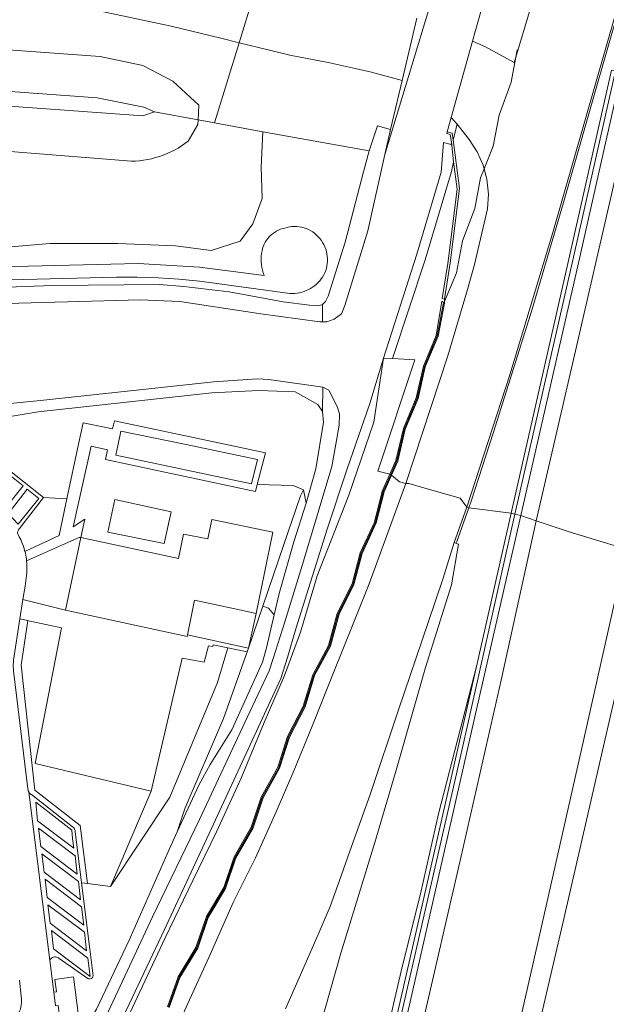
# Model space of a CAD drawing. Header units: metres. Extents: x 89888 to 94270, y 464165 to 468904.
# Tile 68 of 256: x 91379 to 91450, y 466182 to 466301. Entities that reach past the tile are written whole.
import ezdxf

# ---------------------------------------------------------------- set-up
doc = ezdxf.new("R2010")
doc.units = ezdxf.units.M
for name, color, linetype, lineweight in [('B_BEBOUWINGSGRENS_0', 251, 'CONTINUOUS', 13), ('G_GRENS_ALGEMEEN_0', 251, 'CONTINUOUS', 13), ('Q_GELUIDSSCHERM_LIJN_0', 251, 'CONTINUOUS', 13), ('T_CULTUURGRENS_0', 251, 'CONTINUOUS', 13), ('T_HEK_LIJN_0', 251, 'CONTINUOUS', 13), ('T_MUUR_30CM_LIJN_0', 251, 'CONTINUOUS', 13), ('V_WEGGRENS_0', 251, 'CONTINUOUS', 13), ('W_WALBESCHERMING_LIJN_0', 251, 'CONTINUOUS', 13), ('W_WATERGRENS_0', 251, 'CONTINUOUS', 13)]:
    doc.layers.add(name, color=color, linetype=linetype, lineweight=lineweight)

msp = doc.modelspace()

# ---------------------------------------------------------------- linework, layer by layer
at = {"layer": 'B_BEBOUWINGSGRENS_0'}
for p, q in [((91390.1, 466239.37), (91396.92, 466237.99)), ((91384.98, 466229.93), (91386.86, 466238.71)), ((91399.69, 466226.73), (91384.98, 466229.93)), ((91399.74, 466226.94), (91399.69, 466226.73))]:
    msp.add_line(p, q, dxfattribs=at)
for points in [[(91396.92, 466237.99), (91397.79, 466241.83), (91390.97, 466243.33), (91390.1, 466239.37)], [(91386.86, 466238.71), (91398.64, 466236.19), (91399.26, 466239.12), (91402.2, 466238.57), (91402.68, 466240.89), (91410.07, 466239.35), (91408.05, 466229.53)], [(91408.05, 466229.53), (91406.02, 466229.97), (91400.59, 466231.14), (91400.14, 466228.93), (91399.74, 466226.94)]]:
    msp.add_lwpolyline(points, dxfattribs=at)
at = {"layer": 'G_GRENS_ALGEMEEN_0'}
for p, q in [((91431.67, 466286.56), (91431.94, 466284.18)), ((91430.78, 466267.12), (91430.83, 466267.08)), ((91424.33, 466246.31), (91424.22, 466246.37)), ((91424.44, 466246.27), (91424.33, 466246.31)), ((91434.7, 466223.11), (91438.89, 466241.66)), ((91439.36, 466241.55), (91438.89, 466241.66)), ((91440.07, 466241.39), (91439.36, 466241.55))]:
    msp.add_line(p, q, dxfattribs=at)
for points in [[(91431.18, 466287.82), (91431.77, 466287.66), (91431.88, 466286.82)], [(91430.86, 466267.55), (91430.55, 466267.64), (91431.24, 466271.87), (91432.37, 466280.88), (91431.94, 466284.18)], [(91424.22, 466246.37), (91424.96, 466248.03), (91425.87, 466251.9), (91427.43, 466255.62), (91428.29, 466259.45), (91429.85, 466263.16), (91430.53, 466267.31), (91430.78, 466267.12)], [(91397.31, 466181.96), (91398.6, 466185.58), (91400.76, 466189.13), (91402.04, 466192.86), (91404.13, 466196.37), (91405.38, 466200.09), (91407.47, 466203.69), (91408.67, 466207.32), (91410.66, 466210.92), (91411.84, 466214.65), (91413.74, 466218.33), (91414.91, 466222.12), (91416.82, 466225.67), (91417.87, 466229.52), (91419.66, 466233.12), (91420.63, 466236.85), (91422.36, 466240.57), (91423.31, 466244.34), (91424.22, 466246.37)], [(91406.02, 466094.43), (91406.01, 466097.18), (91408.55, 466108.45), (91412.09, 466123.89), (91417.63, 466148.2), (91423.09, 466172.17), (91428.89, 466197.6), (91434.7, 466223.11)]]:
    msp.add_lwpolyline(points, dxfattribs=at)
at = {"layer": 'Q_GELUIDSSCHERM_LIJN_0'}
for p, q in [((91439.46, 466296.82), (91439.62, 466297.71)), ((91430.78, 466267.12), (91430.84, 466267.26))]:
    msp.add_line(p, q, dxfattribs=at)
for points in [[(91435.64, 466283.32), (91436.72, 466286.07), (91437.45, 466289.84), (91438.92, 466293.8), (91439.46, 466296.82)], [(91439.36, 466241.55), (91446.24, 466271.77), (91451.52, 466295.17)], [(91430.84, 466267.26), (91432.29, 466270.74), (91433.01, 466274.62), (91434.53, 466278.53), (91435.21, 466282.24), (91435.64, 466283.32)], [(91424.33, 466246.31), (91424.33, 466246.32), (91425.08, 466247.99), (91425.99, 466251.86), (91427.55, 466255.59), (91428.41, 466259.41), (91429.97, 466263.12), (91430.7, 466266.92), (91430.78, 466267.12)], [(91397.43, 466181.91), (91398.72, 466185.52), (91400.88, 466189.08), (91402.15, 466192.81), (91404.24, 466196.31), (91405.5, 466200.03), (91407.59, 466203.64), (91408.79, 466207.27), (91410.78, 466210.87), (91411.96, 466214.6), (91413.86, 466218.28), (91415.02, 466222.08), (91416.94, 466225.62), (91417.99, 466229.47), (91419.78, 466233.08), (91420.75, 466236.81), (91422.48, 466240.53), (91423.43, 466244.3), (91424.33, 466246.31)], [(91406.22, 466094.45), (91406.76, 466098.25), (91410.59, 466114.98), (91417.66, 466146), (91425.04, 466178.48), (91433.04, 466213.47), (91439.36, 466241.55), (91439.36, 466241.55)]]:
    msp.add_lwpolyline(points, dxfattribs=at)
at = {"layer": 'T_CULTUURGRENS_0'}
for p, q in [((91416.07, 466264.82), (91416.08, 466266.91)), ((91424.53, 466260.37), (91423.46, 466260.43)), ((91416.14, 466256.93), (91416.09, 466253.98)), ((91413.78, 466244.5), (91414.12, 466242.87)), ((91412.63, 466238.2), (91414.12, 466242.87)), ((91390.45, 466196.51), (91395.36, 466208.02)), ((91386.94, 466196.94), (91387.66, 466196.85)), ((91387.66, 466196.85), (91390.45, 466196.51))]:
    msp.add_line(p, q, dxfattribs=at)
for points in [[(91306.44, 466302.94), (91375.21, 466297.92), (91389.19, 466296.9), (91394.36, 466295.85), (91397.98, 466293.95), (91401.13, 466291.04), (91401.04, 466289.25)], [(91208.84, 466298.31), (91302.37, 466291.39), (91316.82, 466290.32), (91322.58, 466289.86), (91392.96, 466284.25), (91393.46, 466284.27), (91393.95, 466284.31), (91394.44, 466284.37), (91394.93, 466284.45), (91395.41, 466284.55), (91395.88, 466284.68), (91396.36, 466284.82), (91396.82, 466284.99), (91397.28, 466285.17), (91397.73, 466285.38), (91398.17, 466285.6), (91398.6, 466285.84), (91399.01, 466286.1), (91399.42, 466286.38), (91399.82, 466286.68), (91401.01, 466288.71), (91401.04, 466289.25)], [(91395.74, 466290.24), (91394.45, 466290.78), (91388.83, 466291.91), (91302.6, 466298.2)], [(91320.82, 466295.08), (91394.33, 466289.75), (91395.74, 466290.24)], [(91408.86, 466287.8), (91408.64, 466283.53), (91408.78, 466279.75), (91407.66, 466276.66), (91406.12, 466274.56), (91402.62, 466273.44), (91398.28, 466274), (91391.28, 466274.28), (91383.15, 466274.28), (91377.83, 466273.86), (91373.77, 466274.84), (91368.31, 466274.14), (91359.34, 466274.28), (91353.49, 466272.92), (91350.16, 466272.94), (91346.14, 466272.72), (91345.04, 466273.98), (91344.63, 466275.85), (91341.89, 466278.9)], [(91421.74, 466285.49), (91422.74, 466288.55), (91424.32, 466288.09)], [(91416.08, 466266.91), (91416.43, 466267.26), (91416.75, 466267.92), (91418.82, 466274.45), (91421.04, 466282.96), (91421.74, 466285.49)], [(91431.94, 466284.18), (91431.69, 466283), (91428.49, 466272.3), (91424.53, 466260.37)], [(91297.85, 466258.55), (91296.73, 466264.83), (91296.92, 466265.54), (91297.03, 466265.81), (91297.2, 466266.05), (91297.42, 466266.24), (91297.68, 466266.37), (91297.97, 466266.44), (91299.13, 466266.82), (91330.05, 466267.59), (91339.16, 466267.97), (91350.98, 466268.33), (91372.37, 466268.83), (91383.41, 466269.23), (91396.36, 466269.34), (91399.31, 466269.11), (91404.78, 466268.44), (91411.31, 466267.24), (91414.5, 466266.84), (91415.71, 466266.78), (91416.08, 466266.91)], [(91423.46, 466260.43), (91422.31, 466252.66), (91419.27, 466243.84), (91415.44, 466234.07), (91413.41, 466227.27), (91411.5, 466222.02), (91409.02, 466216.34), (91406.24, 466209.61), (91403.25, 466203.13), (91400.38, 466197.24), (91397.05, 466190.3), (91392.78, 466181.17), (91388.66, 466172.71), (91383.98, 466163.32), (91380.1, 466155.02), (91376.87, 466148.33), (91374.55, 466143.77), (91372.82, 466140.23), (91372.15, 466138.92), (91371.55, 466138.53)], [(91424.53, 466260.37), (91427.27, 466260.2), (91422.78, 466246.76), (91424.22, 466246.37)], [(91416.09, 466253.98), (91415.53, 466254.8), (91412.76, 466256.33), (91408.33, 466256.52), (91402.68, 466256.23), (91381.68, 466253.92), (91373.63, 466252.6)], [(91414.12, 466242.87), (91415.29, 466247.03), (91416.2, 466252.68), (91416.09, 466253.98)], [(91408.19, 466245.12), (91412.52, 466245), (91413.78, 466244.5)], [(91410.24, 466229.36), (91410.85, 466231.96), (91412.63, 466238.2)], [(91408.87, 466230.43), (91409.56, 466230.19), (91410.24, 466229.36)], [(91387.66, 466196.85), (91386.78, 466203.86), (91381.29, 466208.17), (91379.63, 466223.29), (91380.43, 466228.68)], [(91398.51, 466203.11), (91401.15, 466208.82), (91402.49, 466211.24), (91405.12, 466215.45), (91408.81, 466223.66), (91409.32, 466225.38), (91410.24, 466229.36)], [(91390.45, 466196.51), (91397.59, 466207.31), (91403.37, 466221.2), (91404.63, 466225.36)], [(91434.7, 466223.11), (91430.12, 466205.28), (91427.92, 466195.62), (91425.72, 466186.76), (91422.98, 466174.95)]]:
    msp.add_lwpolyline(points, dxfattribs=at)
at = {"layer": 'T_HEK_LIJN_0'}
for p, q in [((91405.98, 466298.58), (91408.72, 466307.53)), ((91403.01, 466288.89), (91405.98, 466298.58)), ((91401.04, 466289.25), (91395.74, 466290.24)), ((91403.01, 466288.89), (91401.04, 466289.25)), ((91408.86, 466287.8), (91403.01, 466288.89)), ((91421.74, 466285.49), (91408.86, 466287.8)), ((91408.87, 466230.43), (91407.12, 466225.32)), ((91399.74, 466226.94), (91407.12, 466225.32)), ((91407.12, 466225.32), (91406.97, 466224.88))]:
    msp.add_line(p, q, dxfattribs=at)
for points in [[(91413.78, 466244.5), (91413.42, 466243.78), (91411.41, 466237.86), (91408.87, 466230.43)], [(91406.97, 466224.88), (91404.11, 466216.83), (91399.46, 466206.03), (91398.51, 466203.11)], [(91398.51, 466203.11), (91397.53, 466200.98), (91392.68, 466190.01), (91388.75, 466181.66), (91387.93, 466180.33)]]:
    msp.add_lwpolyline(points, dxfattribs=at)
at = {"layer": 'T_MUUR_30CM_LIJN_0'}
msp.add_line((91432.3, 466238.13), (91433.77, 466242.32), dxfattribs=at)
msp.add_lwpolyline([(91433.77, 466242.32), (91434.05, 466243.13), (91436.77, 466251.47), (91441.46, 466266.37), (91445.15, 466278.97), (91448.16, 466289.42), (91451.18, 466300), (91451.52, 466301.17)], dxfattribs=at)
at = {"layer": 'V_WEGGRENS_0'}
for p, q in [((91439.46, 466296.82), (91441.82, 466304.68)), ((91431.65, 466289.52), (91432.36, 466288.73)), ((91432.36, 466288.73), (91431.88, 466286.82)), ((91430.86, 466267.55), (91430.84, 466267.26)), ((91430.84, 466267.26), (91430.83, 466267.08)), ((91382.33, 466243.55), (91378.43, 466246.68)), ((91385.15, 466243.41), (91382.33, 466243.55)), ((91432.02, 466238.12), (91433.55, 466242.41)), ((91433.77, 466242.32), (91438.89, 466241.66)), ((91440.07, 466241.39), (91441.94, 466240.74)), ((91384.2, 466238.98), (91380.07, 466237.03)), ((91380.27, 466235.91), (91384.63, 466237.85)), ((91379.82, 466231.22), (91379.45, 466228.89)), ((91384.98, 466229.93), (91379.82, 466231.22)), ((91407.12, 466225.32), (91408.05, 466229.53)), ((91379.45, 466228.89), (91380.43, 466228.68)), ((91404.63, 466225.36), (91406.97, 466224.88)), ((91395.36, 466208.02), (91399.12, 466224.14)), ((91383.09, 466187.54), (91380.53, 466207.95)), ((91383.58, 466183.7), (91383.09, 466187.54)), ((91383.79, 466182.05), (91383.58, 466183.7))]:
    msp.add_line(p, q, dxfattribs=at)
for points in [[(91441.94, 466240.74), (91446.69, 466261.31), (91451.15, 466280.76), (91454.76, 466297.05), (91455.43, 466300), (91458.09, 466311.76), (91461.34, 466326.12), (91463.65, 466336.38)], [(91337.66, 466311.16), (91338.52, 466310.7), (91340.14, 466309.88), (91341.9, 466309.08), (91343.59, 466308.38), (91345.32, 466307.72), (91347.26, 466307.15), (91349.06, 466306.66), (91351.09, 466306.28), (91353.02, 466305.95), (91363.66, 466304.98), (91384.44, 466303.21), (91386.3, 466302.96), (91388.08, 466302.65), (91389.8, 466302.3), (91397.78, 466300.57), (91403.76, 466299.13), (91405.98, 466298.58)], [(91451.61, 466302.32), (91443.94, 466275.64), (91438.76, 466258.42), (91433.55, 466242.41)], [(91405.98, 466298.58), (91409.66, 466297.67), (91412.12, 466297.09), (91413.36, 466296.85), (91414.87, 466296.56), (91416.77, 466296.19), (91420.03, 466295.47), (91422, 466295.01), (91425.71, 466294.03)], [(91434.22, 466298.79), (91435.79, 466298.09), (91439.27, 466296.2), (91439.46, 466296.82)], [(91438.89, 466241.66), (91445.77, 466271.88), (91451.05, 466295.27)], [(91451.05, 466295.27), (91452.24, 466295.01), (91446.96, 466271.61), (91440.07, 466241.39)], [(91435.64, 466283.32), (91435.52, 466283.78), (91434.79, 466285.39), (91433.81, 466286.87), (91432.36, 466288.73)], [(91431.88, 466286.82), (91432.65, 466280.95), (91431.53, 466271.94), (91430.86, 466267.55)], [(91426.16, 466245.26), (91431.23, 466260.71), (91433.61, 466268.71), (91434.49, 466271.77), (91435.64, 466276.74), (91436.04, 466278.49), (91436.16, 466280.28), (91435.98, 466282.06), (91435.64, 466283.32)], [(91296.56, 466267.86), (91391.16, 466270.21), (91392.42, 466270.22), (91393.67, 466270.22), (91394.93, 466270.19), (91396.18, 466270.14), (91397.43, 466270.07), (91398.68, 466269.98), (91399.93, 466269.86), (91401.18, 466269.73), (91402.42, 466269.57), (91412.14, 466268.25), (91412.43, 466268.24), (91412.72, 466268.26), (91413.01, 466268.29), (91413.29, 466268.34), (91413.57, 466268.4), (91413.85, 466268.49), (91414.12, 466268.59), (91414.38, 466268.71), (91414.64, 466268.85), (91414.88, 466269.01), (91415.11, 466269.18), (91415.34, 466269.36), (91415.54, 466269.57), (91415.74, 466269.78), (91415.92, 466270.01), (91416.09, 466270.24), (91416.24, 466270.49), (91416.37, 466270.75), (91416.47, 466271.02), (91416.56, 466271.3), (91416.62, 466271.59), (91416.66, 466271.88), (91416.68, 466272.17), (91416.68, 466272.47), (91416.66, 466272.76), (91416.62, 466273.05), (91416.55, 466273.34), (91416.47, 466273.62), (91416.37, 466273.89), (91416.24, 466274.16), (91416.1, 466274.41), (91415.94, 466274.66), (91415.76, 466274.89), (91415.56, 466275.11), (91415.36, 466275.32), (91415.14, 466275.51), (91414.9, 466275.69), (91414.65, 466275.84), (91414.39, 466275.98), (91414.12, 466276.1), (91413.85, 466276.2), (91413.56, 466276.27), (91413.27, 466276.32), (91412.98, 466276.35), (91412.69, 466276.36), (91412.39, 466276.34), (91412.1, 466276.3), (91411.82, 466276.24), (91411.53, 466276.16), (91411.27, 466276.09), (91411.01, 466276.01), (91410.75, 466275.91), (91410.51, 466275.78), (91410.27, 466275.64), (91410.05, 466275.48), (91409.84, 466275.3), (91409.64, 466275.11), (91409.46, 466274.9), (91409.3, 466274.68), (91409.15, 466274.45), (91409.03, 466274.2), (91408.92, 466273.95), (91408.84, 466273.69), (91408.77, 466273.42), (91408.71, 466273.09), (91408.68, 466272.75), (91408.66, 466272.41), (91408.67, 466272.07), (91408.7, 466271.73), (91408.75, 466271.4), (91408.83, 466271.06), (91408.92, 466270.74), (91409.04, 466270.42), (91401.2, 466271.43), (91393.77, 466271.88), (91295.95, 466269.5)], [(91430.83, 466267.08), (91430.09, 466263.09), (91428.52, 466259.37), (91427.67, 466255.55), (91426.1, 466251.82), (91425.2, 466247.96), (91424.44, 466246.27)], [(91408.19, 466245.12), (91409.17, 466248.96), (91404.26, 466250), (91390.93, 466252.83), (91390.66, 466251.87), (91387.11, 466252.58), (91386.56, 466250), (91385.15, 466243.41)], [(91399.37, 466250), (91391.7, 466251.59), (91391.36, 466250), (91391.08, 466248.69)], [(91386.86, 466238.71), (91387.33, 466240.93), (91385.92, 466240), (91388.09, 466249.78), (91390.08, 466249.35), (91389.81, 466248.18), (91407.97, 466244.27), (91408.19, 466245.12)], [(91391.08, 466248.69), (91407.5, 466245.21), (91408.21, 466248.16), (91399.37, 466250)], [(91378.44, 466246.09), (91376.08, 466243.06), (91377.49, 466242), (91379.85, 466244.98), (91378.44, 466246.09)], [(91424.44, 466246.27), (91423.54, 466244.26), (91422.59, 466240.49), (91420.86, 466236.77), (91419.89, 466233.03), (91418.1, 466229.43), (91417.05, 466225.58), (91415.13, 466222.03), (91413.97, 466218.24), (91412.07, 466214.55), (91410.88, 466210.82), (91408.89, 466207.22), (91407.7, 466203.59), (91405.61, 466199.98), (91404.35, 466196.26), (91402.26, 466192.76), (91400.98, 466189.03), (91398.82, 466185.47), (91397.53, 466181.86)], [(91424.44, 466246.27), (91425.39, 466245.45), (91426.16, 466245.26)], [(91398.72, 466180.04), (91402.33, 466187.9), (91405.28, 466194.57), (91407.99, 466199.96), (91410.47, 466205.55), (91412.6, 466210.48), (91414.85, 466215.88), (91417.38, 466222.25), (91419.95, 466228.7), (91421.72, 466233.12), (91426.16, 466245.26)], [(91426.16, 466245.26), (91426.52, 466245.27), (91429.59, 466244.37), (91432.74, 466243.47), (91433.55, 466242.41)], [(91380.35, 466244.57), (91378.03, 466241.59), (91378.67, 466240.97), (91379.26, 466240.33), (91381.77, 466243.46), (91380.35, 466244.57)], [(91379.21, 466239.15), (91379.19, 466239.25), (91379.19, 466239.35), (91379.2, 466239.46), (91379.24, 466239.55), (91379.28, 466239.65), (91379.35, 466239.73), (91379.42, 466239.8), (91382.33, 466243.55)], [(91385.15, 466243.41), (91384.87, 466242.08), (91384.2, 466238.98)], [(91440.07, 466241.39), (91434.61, 466217.38), (91427.01, 466183.97), (91419.4, 466150.78), (91411.75, 466117.09), (91407.95, 466099.64), (91406.94, 466094.54)], [(91433.55, 466242.41), (91433.76, 466242.32), (91433.77, 466242.32)], [(91407.95, 466094.68), (91409.93, 466101.46), (91414.18, 466119.73), (91418.34, 466137.44), (91422.88, 466156.85), (91428.06, 466179.37), (91432.85, 466200.18), (91437.7, 466221.45), (91441.94, 466240.74)], [(91441.94, 466240.74), (91445.82, 466239.43), (91449.11, 466238.46), (91452.29, 466237.49), (91452.87, 466237.31)], [(91380.07, 466237.03), (91379.97, 466237.4), (91379.85, 466237.76), (91379.72, 466238.12), (91379.57, 466238.47), (91379.4, 466238.81), (91379.21, 466239.15)], [(91384.63, 466237.85), (91386.63, 466238.74), (91386.86, 466238.71)], [(91432.02, 466238.12), (91430.67, 466233.81), (91428.85, 466228.44), (91425.29, 466217.87), (91421.84, 466207.65), (91419.57, 466201.34), (91418.12, 466197.21), (91417.02, 466194.09), (91415.67, 466190.97), (91413.71, 466186.45), (91411.62, 466181.71)], [(91415.11, 466177.18), (91418.31, 466188.45), (91422.4, 466201.83), (91424.99, 466210.56), (91428.54, 466222.98), (91431.69, 466232.98), (91432.54, 466237.92), (91432.02, 466238.12)], [(91380.07, 466237.03), (91380.13, 466236.81), (91380.17, 466236.59), (91380.21, 466236.36), (91380.25, 466236.13), (91380.27, 466235.91)], [(91452.87, 466237.31), (91447.7, 466214.34), (91442.67, 466192.03), (91437.91, 466171.11), (91433.62, 466151.54), (91429.6, 466133.51), (91426.09, 466118.21), (91423.98, 466108.28), (91423.68, 466105.53), (91425, 466105.23), (91427.19, 466114.4), (91432.86, 466138.93), (91438.75, 466164.61), (91445.17, 466192.08), (91450.52, 466215.42), (91455.42, 466236.52)], [(91379.82, 466231.22), (91380.09, 466232.83), (91380.27, 466234.13), (91380.3, 466234.49), (91380.32, 466234.84), (91380.32, 466235.2), (91380.3, 466235.55), (91380.27, 466235.91)], [(91380.53, 466207.95), (91380.48, 466208.06), (91380.45, 466208.18), (91380.44, 466208.3), (91378.7, 466222.6), (91378.68, 466222.86), (91378.67, 466223.11), (91378.67, 466223.37), (91378.68, 466223.63), (91378.7, 466223.89), (91379.45, 466228.89)], [(91380.43, 466228.68), (91380.7, 466228.62), (91384.5, 466227.78)], [(91384.5, 466227.78), (91381.3, 466211.39), (91395.36, 466208.02)], [(91399.12, 466224.14), (91401.75, 466223.66), (91402.3, 466225.63), (91402.82, 466225.52), (91402.87, 466225.72), (91404.63, 466225.36)], [(91386.94, 466196.94), (91386.16, 466203.16), (91386.15, 466203.27), (91386.12, 466203.39), (91386.07, 466203.49), (91386, 466203.58), (91385.92, 466203.66), (91385.82, 466203.72), (91380.86, 466207.62), (91380.76, 466207.68), (91380.67, 466207.76), (91380.59, 466207.85), (91380.53, 466207.95)], [(91381.39, 466206.71), (91381.6, 466204.45), (91385.99, 466201.12), (91385.84, 466202.3), (91385.76, 466203.31), (91381.39, 466206.71)], [(91381.73, 466203.56), (91381.99, 466201.34), (91386.4, 466198), (91386.14, 466200.22), (91381.73, 466203.56)], [(91382.14, 466200.46), (91382.4, 466198.23), (91386.81, 466194.9), (91386.55, 466197.12), (91382.14, 466200.46)], [(91382.52, 466197.37), (91382.78, 466195.15), (91387.19, 466191.81), (91386.93, 466194.03), (91382.52, 466197.37)], [(91383.09, 466187.54), (91383.14, 466187.65), (91383.22, 466187.75), (91383.31, 466187.84), (91383.41, 466187.91), (91383.52, 466187.95), (91383.65, 466187.98), (91383.77, 466187.98), (91383.89, 466187.96), (91384.01, 466187.92), (91384.12, 466187.86), (91384.21, 466187.78), (91387.67, 466185.35), (91387.77, 466185.32), (91387.88, 466185.31), (91387.99, 466185.32), (91388.09, 466185.36), (91388.18, 466185.42), (91388.26, 466185.5), (91388.31, 466185.59), (91388.35, 466185.69), (91387.95, 466188.92), (91386.94, 466196.94)], [(91382.86, 466194.29), (91383.12, 466192.08), (91387.53, 466188.73), (91387.27, 466190.96), (91382.86, 466194.29)], [(91383.29, 466191.17), (91383.55, 466188.95), (91387.96, 466185.61), (91387.7, 466187.83), (91383.29, 466191.17)], [(91383.79, 466182.05), (91384.09, 466182.09), (91384.29, 466180.57), (91386.57, 466180.86), (91385.96, 466185.55), (91383.68, 466185.26), (91383.88, 466183.74), (91383.58, 466183.7)], [(91376.27, 466178.86), (91376.57, 466178.93), (91376.86, 466179.03), (91377.15, 466179.14), (91377.43, 466179.27), (91377.7, 466179.42), (91377.96, 466179.59), (91378.21, 466179.78), (91378.44, 466179.99), (91378.66, 466180.21), (91378.86, 466180.44), (91379.05, 466180.69), (91379.21, 466180.95), (91379.34, 466181.18), (91379.44, 466181.42), (91379.53, 466181.66), (91379.59, 466181.92), (91379.64, 466182.18), (91379.67, 466182.44), (91379.67, 466182.7), (91379.66, 466182.96), (91379.63, 466183.22), (91379.44, 466185.18)]]:
    msp.add_lwpolyline(points, dxfattribs=at)
at = {"layer": 'W_WALBESCHERMING_LIJN_0'}
for points in [[(91434.92, 466324.19), (91431.25, 466311.32), (91429.35, 466303.97), (91423.61, 466285.06)], [(91416.83, 466256.53), (91417.84, 466254.56), (91418.12, 466253.68), (91418.08, 466252.32), (91417.68, 466250), (91417.22, 466247.3), (91413.77, 466235.86), (91411.51, 466228.53), (91410.12, 466224.08), (91409.61, 466222.58), (91406.95, 466216.95), (91401.19, 466204.6), (91395.53, 466192.83), (91388.26, 466177.28)], [(91387.68, 466172.01), (91392.7, 466182.28), (91396.96, 466191.29), (91402.88, 466204.04), (91411.03, 466221.66), (91411.83, 466224.22), (91412.85, 466227.68), (91416.65, 466239.74), (91419.08, 466247.04)]]:
    msp.add_lwpolyline(points, dxfattribs=at)
at = {"layer": 'W_WATERGRENS_0'}
for p, q in [((91436.24, 466306.06), (91434.22, 466298.79)), ((91425.71, 466294.03), (91427.48, 466301.57)), ((91434.22, 466298.79), (91431.65, 466289.52)), ((91424.32, 466288.09), (91425.71, 466294.03)), ((91431.65, 466289.52), (91431.18, 466287.82)), ((91424.32, 466288.09), (91423.61, 466285.06)), ((91416.14, 466256.93), (91416.83, 466256.53))]:
    msp.add_line(p, q, dxfattribs=at)
for points in [[(91431.67, 466286.56), (91431.53, 466287.48), (91431.12, 466287.59), (91431.18, 466287.82)], [(91423.46, 466260.43), (91427.51, 466273), (91430.45, 466282.92), (91430.73, 466286.52), (91431.66, 466286.26), (91431.67, 466286.56)], [(91423.61, 466285.06), (91421.56, 466275.83), (91418.77, 466266.79), (91418.36, 466265.77), (91417.48, 466265.13), (91416.6, 466264.83), (91416.07, 466264.82)], [(91416.07, 466264.82), (91415.74, 466264.81), (91408.61, 466265.78), (91398.8, 466267.28), (91394.02, 466267.47), (91344.1, 466266.1), (91329.31, 466265.81), (91298.96, 466265.03), (91297.93, 466264.86), (91297.65, 466264.14), (91298.5, 466258.63)], [(91419.08, 466247.04), (91421.81, 466254.94), (91423.46, 466260.43)], [(91299.41, 466252.79), (91300.35, 466246.67), (91301.96, 466246.94), (91329.64, 466249.74), (91365.96, 466253.72), (91381.97, 466255.28), (91402.94, 466257.54), (91408.16, 466257.94), (91409.58, 466257.84), (91416.14, 466256.93)]]:
    msp.add_lwpolyline(points, dxfattribs=at)

doc.saveas('drawing.dxf')
